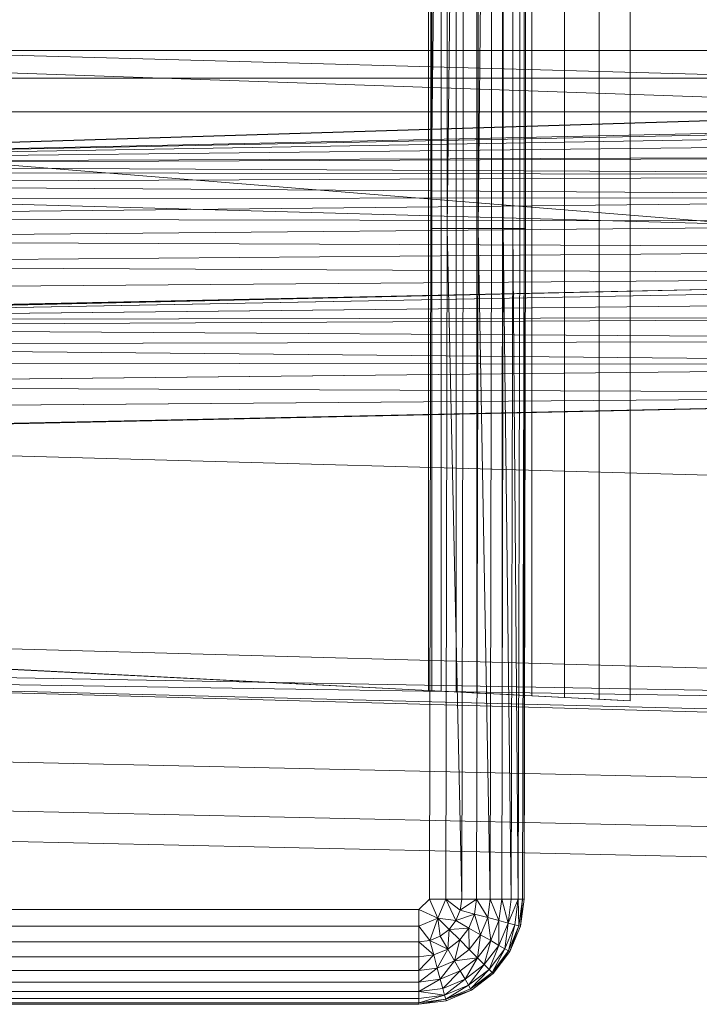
# Model space of a CAD drawing. Header units: metres. Extents: x 391.1 to 427.5, y 12.8 to 28.4.
# Tile 143 of 149: x 407.4716 to 407.5662, y 26.2527 to 26.3899. Entities that reach past the tile are written whole.
import ezdxf

# ---------------------------------------------------------------- set-up
doc = ezdxf.new("R2010")
doc.units = ezdxf.units.M
doc.layers.add('A-DETL-____-MBND', color=7, linetype='Continuous', lineweight=18)

# ---------------------------------------------------------------- blocks, each defined once
blk = doc.blocks.new('Family - Inodor PA-152192-03_TEL_P0A')
at = {"layer": 'A-DETL-____-MBND', "color": 253, "true_color": 0xaaaaaa}
for p, q in [((0.16489, 0.38826), (0.16489, 0.01465)), ((0.16489, 0.38826), (0.16489, 0.01465)), ((0.17536, 0.36218), (0.17536, 0.04249)), ((0.17966, 0.04228), (0.17966, 0.3624)), ((0.15161, 0.36098), (0.15161, 0.0437)), ((0.15205, 0.361), (0.15205, 0.04368)), ((0.15334, 0.36106), (0.15334, 0.04361)), ((0.15546, 0.36117), (0.15546, 0.04351)), ((0.15833, 0.36132), (0.15833, 0.04336)), ((0.16188, 0.3615), (0.16187, 0.04318)), ((0.16598, 0.36171), (0.16598, 0.04297)), ((0.17052, 0.36194), (0.17052, 0.04274)), ((0.15191, 0.10805), (0.15191, 0.29485)), ((0.15191, 0.29485), (0.15191, 0.10805)), ((0.15419, 0.29485), (0.15191, 0.10805)), ((0.15191, 0.10805), (0.15191, 0.29485)), ((0.15191, 0.10805), (0.15419, 0.29485)), ((0.15419, 0.10805), (0.15419, 0.29485)), ((0.15641, 0.29485), (0.15419, 0.10805)), ((0.15419, 0.10805), (0.15419, 0.29485)), ((0.15419, 0.10805), (0.15419, 0.29485)), ((0.15419, 0.10805), (0.15641, 0.29485)), ((0.15641, 0.10805), (0.15641, 0.29485)), ((0.15641, 0.10805), (0.15641, 0.29485)), ((0.15641, 0.10805), (0.15641, 0.29485)), ((0.15849, 0.10805), (0.15849, 0.29485)), ((0.15849, 0.29485), (0.15849, 0.10805)), ((0.16037, 0.29485), (0.15849, 0.10805)), ((0.15849, 0.10805), (0.15849, 0.29485)), ((0.15849, 0.10805), (0.16037, 0.29485)), ((0.16037, 0.10805), (0.16037, 0.29485)), ((0.16037, 0.10805), (0.16037, 0.29485)), ((0.16037, 0.10805), (0.16037, 0.29485)), ((0.162, 0.10805), (0.162, 0.29485)), ((0.162, 0.29485), (0.162, 0.10805)), ((0.162, 0.10805), (0.162, 0.29485)), ((0.16332, 0.10805), (0.16332, 0.29485)), ((0.16332, 0.29485), (0.16332, 0.10805)), ((0.16332, 0.10805), (0.16332, 0.29485)), ((0.16429, 0.10805), (0.16429, 0.29485)), ((0.16429, 0.29485), (0.16429, 0.10805)), ((0.16429, 0.10805), (0.16429, 0.29485)), ((0.16489, 0.10805), (0.16489, 0.29485)), ((0.16489, 0.29485), (0.16489, 0.10805)), ((0.16489, 0.10805), (0.16489, 0.29485)), ((0.16509, 0.29485), (0.16509, 0.10805)), ((0.16509, 0.29485), (0.16509, 0.10805)), ((0.51095, 0.12067), (0.00127, 0.13475)), ((0.52327, 0.1334), (0.00127, 0.11723)), ((0.00187, 0.11726), (0.52327, 0.1334)), ((0.00187, 0.11726), (0.52327, 0.1334)), ((0.00186, 0.13288), (0.28176, 0.13288)), ((0.28176, 0.13288), (0.00186, 0.13288)), ((0.28176, 0.13288), (0.00186, 0.13288)), ((0.28176, 0.13288), (0.00186, 0.13288)), ((0.28176, 0.12326), (0.00186, 0.13288)), ((0.28176, 0.12326), (0.00186, 0.13288)), ((0.00187, 0.11726), (0.51154, 0.13288)), ((0.00187, 0.11726), (0.51154, 0.13288)), ((0.00186, 0.12899), (0.28176, 0.12899)), ((0.28176, 0.12899), (0.00186, 0.12899)), ((0.00186, 0.12431), (0.28176, 0.12431)), ((0.28176, 0.12431), (0.00186, 0.12431)), ((0.28175, 0.10165), (0.00186, 0.12431)), ((0.28175, 0.10165), (0.00186, 0.12431)), ((0.28176, 0.12326), (0.00187, 0.11726)), ((0.00187, 0.11726), (0.28176, 0.12326)), ((0.00187, 0.11726), (0.28176, 0.12326)), ((0.00187, 0.11726), (0.28176, 0.12326)), ((0.28176, 0.12295), (0.00187, 0.11726)), ((0.00187, 0.11726), (0.28176, 0.12295)), ((0.28176, 0.12197), (0.00187, 0.11726)), ((0.00187, 0.11726), (0.28176, 0.12197)), ((0.28176, 0.12037), (0.00187, 0.11726)), ((0.00187, 0.11726), (0.28176, 0.12037)), ((0.28176, 0.11819), (0.00187, 0.11726)), ((0.00187, 0.11694), (0.28176, 0.11819)), ((0.00187, 0.11726), (0.28176, 0.11819)), ((0.00187, 0.11694), (0.28176, 0.11819)), ((0.28176, 0.11552), (0.00187, 0.11694)), ((0.28176, 0.11552), (0.00187, 0.11694)), ((0.28176, 0.11552), (0.00187, 0.11596)), ((0.28176, 0.11552), (0.00187, 0.11596)), ((0.28176, 0.11552), (0.00187, 0.11436)), ((0.00187, 0.11436), (0.28176, 0.11552)), ((0.51095, 0.09991), (0.00127, 0.11399)), ((0.28176, 0.11242), (0.00187, 0.11436)), ((0.28176, 0.11242), (0.00187, 0.11436)), ((0.28176, 0.11242), (0.00187, 0.11219)), ((0.00187, 0.10951), (0.28176, 0.11242)), ((0.00187, 0.11219), (0.28176, 0.11242)), ((0.00187, 0.10951), (0.28176, 0.11242)), ((0.28176, 0.10898), (0.00187, 0.10951)), ((0.28176, 0.10898), (0.00187, 0.10951)), ((0.28176, 0.10898), (0.00187, 0.10641)), ((0.00187, 0.10641), (0.28176, 0.10898)), ((0.15171, 0.01465), (0.15191, 0.10805)), ((0.15191, 0.10805), (0.15171, 0.01465)), ((0.15191, 0.10805), (0.15171, 0.01465)), ((0.15419, 0.10805), (0.15191, 0.10805)), ((0.15419, 0.10805), (0.15191, 0.10805)), ((0.15419, 0.10805), (0.15399, 0.01465)), ((0.15419, 0.10805), (0.15399, 0.01465)), ((0.15399, 0.01465), (0.15419, 0.10805)), ((0.15641, 0.10805), (0.15419, 0.10805)), ((0.15641, 0.10805), (0.15419, 0.10805)), ((0.15621, 0.01465), (0.15419, 0.10805)), ((0.15621, 0.01465), (0.15419, 0.10805)), ((0.15641, 0.10805), (0.15621, 0.01465)), ((0.15641, 0.10805), (0.15621, 0.01465)), ((0.15641, 0.10805), (0.15621, 0.01465)), ((0.15641, 0.10805), (0.15849, 0.10805)), ((0.15849, 0.10805), (0.15641, 0.10805)), ((0.15849, 0.10805), (0.15829, 0.01465)), ((0.15849, 0.10805), (0.15829, 0.01465)), ((0.15829, 0.01465), (0.15849, 0.10805)), ((0.16037, 0.10805), (0.15849, 0.10805)), ((0.16037, 0.10805), (0.15849, 0.10805)), ((0.16017, 0.01465), (0.15849, 0.10805)), ((0.16017, 0.01465), (0.15849, 0.10805)), ((0.16037, 0.10805), (0.16017, 0.01465)), ((0.16037, 0.10805), (0.16017, 0.01465)), ((0.16037, 0.10805), (0.16017, 0.01465)), ((0.16037, 0.10805), (0.162, 0.10805)), ((0.162, 0.10805), (0.16037, 0.10805)), ((0.162, 0.10805), (0.1618, 0.01465)), ((0.162, 0.10805), (0.1618, 0.01465)), ((0.1618, 0.01465), (0.162, 0.10805)), ((0.16332, 0.10805), (0.162, 0.10805)), ((0.162, 0.10805), (0.16332, 0.10805)), ((0.16332, 0.10805), (0.162, 0.10805)), ((0.16312, 0.01465), (0.162, 0.10805)), ((0.16312, 0.01465), (0.162, 0.10805)), ((0.16332, 0.10805), (0.16312, 0.01465)), ((0.16332, 0.10805), (0.16312, 0.01465)), ((0.16312, 0.01465), (0.16332, 0.10805)), ((0.16429, 0.10805), (0.16332, 0.10805)), ((0.16332, 0.10805), (0.16429, 0.10805)), ((0.16429, 0.10805), (0.16332, 0.10805)), ((0.16409, 0.01465), (0.16332, 0.10805)), ((0.16409, 0.01465), (0.16332, 0.10805)), ((0.16429, 0.10805), (0.16409, 0.01465)), ((0.16429, 0.10805), (0.16409, 0.01465)), ((0.16429, 0.10805), (0.16409, 0.01465)), ((0.16489, 0.10805), (0.16429, 0.10805)), ((0.16429, 0.10805), (0.16489, 0.10805)), ((0.16489, 0.10805), (0.16429, 0.10805)), ((0.16489, 0.10805), (0.16469, 0.01465)), ((0.16489, 0.10805), (0.16469, 0.01465)), ((0.16469, 0.01465), (0.16489, 0.10805)), ((0.16509, 0.10805), (0.16489, 0.10805)), ((0.16509, 0.10805), (0.16489, 0.01465)), ((0.16489, 0.10805), (0.16509, 0.10805)), ((0.16509, 0.10805), (0.16489, 0.01465)), ((0.16509, 0.10805), (0.16489, 0.10805)), ((0.16489, 0.01465), (0.16489, 0.10805)), ((0.16489, 0.01465), (0.16489, 0.10805)), ((0.28176, 0.10533), (0.00187, 0.10641)), ((0.28176, 0.10533), (0.00187, 0.10641)), ((0.28176, 0.10533), (0.00187, 0.10298)), ((0.00187, 0.10298), (0.28176, 0.10533)), ((0.28176, 0.10156), (0.00187, 0.10298)), ((0.28176, 0.10156), (0.00187, 0.10298)), ((0.28176, 0.10156), (0.00127, 0.09542)), ((0.28176, 0.10156), (0.00187, 0.09932)), ((0.00187, 0.09555), (0.28176, 0.10156)), ((0.00187, 0.09932), (0.28176, 0.10156)), ((0.00187, 0.09555), (0.28176, 0.10156)), ((0.28175, 0.10165), (0.00192, 0.09531)), ((0.00192, 0.09531), (0.28175, 0.10165)), ((0.28181, 0.10065), (0.00192, 0.09531)), ((0.00192, 0.09531), (0.28181, 0.10065)), ((0.28181, 0.0982), (0.00192, 0.09531)), ((0.00192, 0.09531), (0.28181, 0.0982)), ((0.28181, 0.09576), (0.00192, 0.09531)), ((0.00192, 0.09431), (0.28181, 0.09576)), ((0.00192, 0.09531), (0.28181, 0.09576)), ((0.00192, 0.09431), (0.28181, 0.09576)), ((0.28181, 0.09248), (0.00192, 0.09431)), ((0.28181, 0.09248), (0.00192, 0.09431)), ((0.28181, 0.09248), (0.00192, 0.09185)), ((0.00192, 0.09185), (0.28181, 0.09248)), ((0.28181, 0.08906), (0.00192, 0.09185)), ((0.28181, 0.08906), (0.00192, 0.09185)), ((0.28181, 0.08906), (0.00192, 0.08942)), ((0.28181, 0.08906), (0.00192, 0.08942)), ((0.28181, 0.08906), (0.00192, 0.08614)), ((0.00192, 0.08614), (0.28181, 0.08906)), ((0.28181, 0.08497), (0.00192, 0.08614)), ((0.28181, 0.08497), (0.00192, 0.08614)), ((0.28181, 0.08497), (0.00127, 0.07882)), ((0.28181, 0.08497), (0.00192, 0.08272)), ((0.00192, 0.07896), (0.28181, 0.08497)), ((0.00192, 0.08272), (0.28181, 0.08497)), ((0.00192, 0.07896), (0.28181, 0.08497)), ((0.51095, 0.06488), (0.00127, 0.07896)), ((0.51095, 0.03799), (0.00127, 0.05207)), ((0.01521, 0.05064), (0.15161, 0.0437)), ((0.17966, 0.04228), (0.01521, 0.05064)), ((0.51095, 0.03799), (0.00127, 0.04712)), ((0.51095, 0.03799), (0.00127, 0.04594)), ((0.51095, 0.03305), (0.00127, 0.04594)), ((0.51095, 0.03186), (0.00127, 0.04594)), ((0.15161, 0.0437), (0.15205, 0.04368)), ((0.15205, 0.04368), (0.15334, 0.04361)), ((0.15334, 0.04361), (0.15546, 0.04351)), ((0.15546, 0.04351), (0.15833, 0.04336)), ((0.15833, 0.04336), (0.16187, 0.04318)), ((0.16187, 0.04318), (0.16598, 0.04297)), ((0.16598, 0.04297), (0.17052, 0.04274)), ((0.17052, 0.04274), (0.17536, 0.04249)), ((0.17536, 0.04249), (0.17966, 0.04228)), ((0.00056, 0.03582), (0.31998, 0.0287)), ((0.00056, 0.03582), (0.31998, 0.0287)), ((0.00022, 0.02899), (0.31971, 0.02187)), ((0.00022, 0.02899), (0.31971, 0.02187)), ((0, 0.02477), (0.31954, 0.01764)), ((0, 0.02477), (0.31954, 0.01764)), ((0.15171, 0.01465), (0.15024, 0.01318)), ((0.15171, 0.01465), (0.15024, 0.01318)), ((0.15024, 0.01318), (0.15171, 0.01465)), ((0.15399, 0.01465), (0.15171, 0.01465)), ((0.15289, 0.012), (0.15171, 0.01465)), ((0.15399, 0.01465), (0.15171, 0.01465)), ((0.15289, 0.012), (0.15171, 0.01465)), ((0.15399, 0.01465), (0.15289, 0.012)), ((0.15289, 0.012), (0.15399, 0.01465)), ((0.15621, 0.01465), (0.15399, 0.01465)), ((0.156, 0.01311), (0.15399, 0.01465)), ((0.15621, 0.01465), (0.15399, 0.01465)), ((0.156, 0.01311), (0.15399, 0.01465)), ((0.15399, 0.01465), (0.15621, 0.01465)), ((0.156, 0.01311), (0.15399, 0.01465)), ((0.15541, 0.01167), (0.15399, 0.01465)), ((0.15541, 0.01167), (0.15399, 0.01465)), ((0.15621, 0.01465), (0.156, 0.01311)), ((0.15829, 0.01465), (0.156, 0.01311)), ((0.156, 0.01311), (0.15621, 0.01465)), ((0.156, 0.01311), (0.15621, 0.01465)), ((0.156, 0.01311), (0.15829, 0.01465)), ((0.15829, 0.01465), (0.15621, 0.01465)), ((0.15829, 0.01465), (0.15621, 0.01465)), ((0.15829, 0.01465), (0.15621, 0.01465)), ((0.15829, 0.01465), (0.15801, 0.01257)), ((0.15801, 0.01257), (0.15829, 0.01465)), ((0.15801, 0.01257), (0.15829, 0.01465)), ((0.16017, 0.01465), (0.15829, 0.01465)), ((0.16017, 0.01465), (0.15829, 0.01465)), ((0.16017, 0.01465), (0.15829, 0.01465)), ((0.15983, 0.01208), (0.15829, 0.01465)), ((0.15983, 0.01208), (0.15829, 0.01465)), ((0.16017, 0.01465), (0.15983, 0.01208)), ((0.16017, 0.01465), (0.15983, 0.01208)), ((0.15983, 0.01208), (0.16017, 0.01465)), ((0.1618, 0.01465), (0.16017, 0.01465)), ((0.1618, 0.01465), (0.16017, 0.01465)), ((0.1618, 0.01465), (0.16017, 0.01465)), ((0.1614, 0.01166), (0.16017, 0.01465)), ((0.1614, 0.01166), (0.16017, 0.01465)), ((0.1618, 0.01465), (0.1614, 0.01166)), ((0.1618, 0.01465), (0.1614, 0.01166)), ((0.1614, 0.01166), (0.1618, 0.01465)), ((0.16312, 0.01465), (0.1618, 0.01465)), ((0.16312, 0.01465), (0.1618, 0.01465)), ((0.16312, 0.01465), (0.1618, 0.01465)), ((0.16268, 0.01132), (0.1618, 0.01465)), ((0.16268, 0.01132), (0.1618, 0.01465)), ((0.16312, 0.01465), (0.16268, 0.01132)), ((0.16312, 0.01465), (0.16268, 0.01132)), ((0.16409, 0.01465), (0.16268, 0.01132)), ((0.16268, 0.01132), (0.16312, 0.01465)), ((0.16268, 0.01132), (0.16409, 0.01465)), ((0.16409, 0.01465), (0.16312, 0.01465)), ((0.16409, 0.01465), (0.16312, 0.01465)), ((0.16409, 0.01465), (0.16312, 0.01465)), ((0.16409, 0.01465), (0.16362, 0.01106)), ((0.16362, 0.01106), (0.16409, 0.01465)), ((0.16362, 0.01106), (0.16409, 0.01465)), ((0.16469, 0.01465), (0.16409, 0.01465)), ((0.16469, 0.01465), (0.16409, 0.01465)), ((0.16469, 0.01465), (0.16409, 0.01465)), ((0.16419, 0.01091), (0.16409, 0.01465)), ((0.16419, 0.01091), (0.16409, 0.01465)), ((0.16469, 0.01465), (0.16419, 0.01091)), ((0.16469, 0.01465), (0.16419, 0.01091)), ((0.16419, 0.01091), (0.16469, 0.01465)), ((0.16489, 0.01465), (0.16439, 0.01086)), ((0.16489, 0.01465), (0.16439, 0.01086)), ((0.16489, 0.01465), (0.16439, 0.01086)), ((0.16489, 0.01465), (0.16439, 0.01086)), ((0.16439, 0.01086), (0.16469, 0.01465)), ((0.16439, 0.01086), (0.16469, 0.01465)), ((0.16489, 0.01465), (0.16469, 0.01465)), ((0.16489, 0.01465), (0.16469, 0.01465)), ((0.16489, 0.01465), (0.16469, 0.01465)), ((0.15024, 0.01318), (0.01521, 0.01318)), ((0.01521, 0.01318), (0.15024, 0.01318)), ((0.15024, 0.01318), (0.01521, 0.01318)), ((0.15289, 0.012), (0.15024, 0.01318)), ((0.15024, 0.0109), (0.15024, 0.01318)), ((0.15289, 0.012), (0.15024, 0.01318)), ((0.15024, 0.01318), (0.15024, 0.0109)), ((0.156, 0.01311), (0.15541, 0.01167)), ((0.156, 0.01311), (0.15541, 0.01167)), ((0.15541, 0.01167), (0.156, 0.01311)), ((0.15801, 0.01257), (0.15541, 0.01167)), ((0.15541, 0.01167), (0.15801, 0.01257)), ((0.15801, 0.01257), (0.156, 0.01311)), ((0.15801, 0.01257), (0.156, 0.01311)), ((0.15801, 0.01257), (0.156, 0.01311)), ((0.15801, 0.01257), (0.15721, 0.01062)), ((0.15721, 0.01062), (0.15801, 0.01257)), ((0.15721, 0.01062), (0.15801, 0.01257)), ((0.15983, 0.01208), (0.15801, 0.01257)), ((0.15983, 0.01208), (0.15801, 0.01257)), ((0.15983, 0.01208), (0.15801, 0.01257)), ((0.15884, 0.00968), (0.15801, 0.01257)), ((0.15884, 0.00968), (0.15801, 0.01257)), ((0.15289, 0.012), (0.15024, 0.0109)), ((0.15024, 0.0109), (0.15289, 0.012)), ((0.15178, 0.00888), (0.15289, 0.012)), ((0.15178, 0.00888), (0.15289, 0.012)), ((0.15541, 0.01167), (0.15289, 0.012)), ((0.15446, 0.01043), (0.15289, 0.012)), ((0.15322, 0.00948), (0.15289, 0.012)), ((0.15541, 0.01167), (0.15289, 0.012)), ((0.15541, 0.01167), (0.15289, 0.012)), ((0.15446, 0.01043), (0.15289, 0.012)), ((0.15446, 0.01043), (0.15289, 0.012)), ((0.15322, 0.00948), (0.15289, 0.012)), ((0.15322, 0.00948), (0.15289, 0.012)), ((0.15541, 0.01167), (0.15446, 0.01043)), ((0.15541, 0.01167), (0.15446, 0.01043)), ((0.15446, 0.01043), (0.15541, 0.01167)), ((0.15721, 0.01062), (0.15541, 0.01167)), ((0.15721, 0.01062), (0.15541, 0.01167)), ((0.15721, 0.01062), (0.15541, 0.01167)), ((0.15983, 0.01208), (0.15884, 0.00968)), ((0.15983, 0.01208), (0.15884, 0.00968)), ((0.15884, 0.00968), (0.15983, 0.01208)), ((0.1614, 0.01166), (0.15983, 0.01208)), ((0.1614, 0.01166), (0.15983, 0.01208)), ((0.1614, 0.01166), (0.15983, 0.01208)), ((0.16025, 0.00887), (0.15983, 0.01208)), ((0.16025, 0.00887), (0.15983, 0.01208)), ((0.1614, 0.01166), (0.16025, 0.00887)), ((0.1614, 0.01166), (0.16025, 0.00887)), ((0.16025, 0.00887), (0.1614, 0.01166)), ((0.16139, 0.00821), (0.1614, 0.01166)), ((0.16139, 0.00821), (0.1614, 0.01166)), ((0.16268, 0.01132), (0.16139, 0.00821)), ((0.16268, 0.01132), (0.16139, 0.00821)), ((0.16139, 0.00821), (0.16268, 0.01132)), ((0.16268, 0.01132), (0.1614, 0.01166)), ((0.16268, 0.01132), (0.1614, 0.01166)), ((0.16268, 0.01132), (0.1614, 0.01166)), ((0.16223, 0.00772), (0.16268, 0.01132)), ((0.16223, 0.00772), (0.16268, 0.01132)), ((0.16362, 0.01106), (0.16223, 0.00772)), ((0.16362, 0.01106), (0.16223, 0.00772)), ((0.16223, 0.00772), (0.16362, 0.01106)), ((0.16362, 0.01106), (0.16268, 0.01132)), ((0.16362, 0.01106), (0.16268, 0.01132)), ((0.16362, 0.01106), (0.16268, 0.01132)), ((0.16275, 0.00743), (0.16362, 0.01106)), ((0.16275, 0.00743), (0.16362, 0.01106)), ((0.16419, 0.01091), (0.16362, 0.01106)), ((0.16419, 0.01091), (0.16362, 0.01106)), ((0.16419, 0.01091), (0.16362, 0.01106)), ((0.15024, 0.0109), (0.01521, 0.0109)), ((0.01521, 0.0109), (0.15024, 0.0109)), ((0.15024, 0.0109), (0.01521, 0.0109)), ((0.15178, 0.00888), (0.15024, 0.0109)), ((0.15024, 0.00868), (0.15024, 0.0109)), ((0.15178, 0.00888), (0.15024, 0.0109)), ((0.15178, 0.00888), (0.15024, 0.0109)), ((0.15024, 0.00868), (0.15024, 0.0109)), ((0.15024, 0.0109), (0.15024, 0.00868)), ((0.15446, 0.01043), (0.15322, 0.00948)), ((0.15446, 0.01043), (0.15322, 0.00948)), ((0.15322, 0.00948), (0.15446, 0.01043)), ((0.15426, 0.00768), (0.15446, 0.01043)), ((0.15426, 0.00768), (0.15446, 0.01043)), ((0.15721, 0.01062), (0.15446, 0.01043)), ((0.15446, 0.01043), (0.15721, 0.01062)), ((0.15593, 0.00896), (0.15446, 0.01043)), ((0.15593, 0.00896), (0.15446, 0.01043)), ((0.15593, 0.00896), (0.15446, 0.01043)), ((0.15721, 0.01062), (0.15593, 0.00896)), ((0.15593, 0.00896), (0.15721, 0.01062)), ((0.15593, 0.00896), (0.15721, 0.01062)), ((0.15884, 0.00968), (0.15721, 0.01062)), ((0.15884, 0.00968), (0.15721, 0.01062)), ((0.15884, 0.00968), (0.15721, 0.01062)), ((0.15726, 0.00763), (0.15721, 0.01062)), ((0.15726, 0.00763), (0.15721, 0.01062)), ((0.15884, 0.00968), (0.15726, 0.00763)), ((0.15884, 0.00968), (0.15726, 0.00763)), ((0.15726, 0.00763), (0.15884, 0.00968)), ((0.15841, 0.00648), (0.15884, 0.00968)), ((0.15841, 0.00648), (0.15884, 0.00968)), ((0.16025, 0.00887), (0.15884, 0.00968)), ((0.16025, 0.00887), (0.15884, 0.00968)), ((0.16025, 0.00887), (0.15884, 0.00968)), ((0.16419, 0.01091), (0.16275, 0.00743)), ((0.16419, 0.01091), (0.16275, 0.00743)), ((0.16275, 0.00743), (0.16419, 0.01091)), ((0.16292, 0.00733), (0.16419, 0.01091)), ((0.16292, 0.00733), (0.16419, 0.01091)), ((0.16439, 0.01086), (0.16292, 0.00733)), ((0.16439, 0.01086), (0.16292, 0.00733)), ((0.16439, 0.01086), (0.16292, 0.00733)), ((0.16439, 0.01086), (0.16292, 0.00733)), ((0.16439, 0.01086), (0.16419, 0.01091)), ((0.16439, 0.01086), (0.16419, 0.01091)), ((0.16439, 0.01086), (0.16419, 0.01091)), ((0.15024, 0.00868), (0.01521, 0.00868)), ((0.01521, 0.00868), (0.15024, 0.00868)), ((0.15024, 0.00868), (0.01521, 0.00868)), ((0.15178, 0.00888), (0.15024, 0.00868)), ((0.15178, 0.00888), (0.15024, 0.00868)), ((0.15024, 0.00868), (0.15178, 0.00888)), ((0.15024, 0.0066), (0.15024, 0.00868)), ((0.15232, 0.00687), (0.15024, 0.00868)), ((0.15024, 0.00868), (0.15024, 0.0066)), ((0.15232, 0.00687), (0.15024, 0.00868)), ((0.15024, 0.0066), (0.15024, 0.00868)), ((0.15322, 0.00948), (0.15178, 0.00888)), ((0.15322, 0.00948), (0.15178, 0.00888)), ((0.15178, 0.00888), (0.15322, 0.00948)), ((0.15178, 0.00888), (0.15232, 0.00687)), ((0.15426, 0.00768), (0.15178, 0.00888)), ((0.15232, 0.00687), (0.15178, 0.00888)), ((0.15426, 0.00768), (0.15178, 0.00888)), ((0.15232, 0.00687), (0.15178, 0.00888)), ((0.15426, 0.00768), (0.15322, 0.00948)), ((0.15426, 0.00768), (0.15322, 0.00948)), ((0.15426, 0.00768), (0.15322, 0.00948)), ((0.15593, 0.00896), (0.15426, 0.00768)), ((0.15593, 0.00896), (0.15426, 0.00768)), ((0.15426, 0.00768), (0.15593, 0.00896)), ((0.1552, 0.00605), (0.15593, 0.00896)), ((0.1552, 0.00605), (0.15593, 0.00896)), ((0.15726, 0.00763), (0.15593, 0.00896)), ((0.15726, 0.00763), (0.15593, 0.00896)), ((0.15726, 0.00763), (0.15593, 0.00896)), ((0.16025, 0.00887), (0.15841, 0.00648)), ((0.16025, 0.00887), (0.15841, 0.00648)), ((0.15841, 0.00648), (0.16025, 0.00887)), ((0.15935, 0.00554), (0.16025, 0.00887)), ((0.15935, 0.00554), (0.16025, 0.00887)), ((0.16139, 0.00821), (0.16025, 0.00887)), ((0.16139, 0.00821), (0.16025, 0.00887)), ((0.16139, 0.00821), (0.16025, 0.00887)), ((0.15232, 0.00687), (0.15024, 0.0066)), ((0.15232, 0.00687), (0.15024, 0.0066)), ((0.15024, 0.00472), (0.15232, 0.00687)), ((0.15024, 0.0066), (0.15232, 0.00687)), ((0.15024, 0.00472), (0.15232, 0.00687)), ((0.15426, 0.00768), (0.15232, 0.00687)), ((0.15426, 0.00768), (0.15232, 0.00687)), ((0.15232, 0.00687), (0.15426, 0.00768)), ((0.15281, 0.00505), (0.15232, 0.00687)), ((0.15281, 0.00505), (0.15232, 0.00687)), ((0.15281, 0.00505), (0.15232, 0.00687)), ((0.15281, 0.00505), (0.15426, 0.00768)), ((0.15281, 0.00505), (0.15426, 0.00768)), ((0.1552, 0.00605), (0.15426, 0.00768)), ((0.1552, 0.00605), (0.15426, 0.00768)), ((0.1552, 0.00605), (0.15426, 0.00768)), ((0.15726, 0.00763), (0.1552, 0.00605)), ((0.15726, 0.00763), (0.1552, 0.00605)), ((0.1552, 0.00605), (0.15726, 0.00763)), ((0.15841, 0.00648), (0.15726, 0.00763)), ((0.15841, 0.00648), (0.15726, 0.00763)), ((0.15841, 0.00648), (0.15726, 0.00763)), ((0.16139, 0.00821), (0.15935, 0.00554)), ((0.16139, 0.00821), (0.15935, 0.00554)), ((0.15935, 0.00554), (0.16139, 0.00821)), ((0.16003, 0.00485), (0.16139, 0.00821)), ((0.16003, 0.00485), (0.16139, 0.00821)), ((0.16223, 0.00772), (0.16003, 0.00485)), ((0.16223, 0.00772), (0.16003, 0.00485)), ((0.16003, 0.00485), (0.16223, 0.00772)), ((0.16045, 0.00443), (0.16223, 0.00772)), ((0.16045, 0.00443), (0.16223, 0.00772)), ((0.16275, 0.00743), (0.16045, 0.00443)), ((0.16275, 0.00743), (0.16045, 0.00443)), ((0.16045, 0.00443), (0.16275, 0.00743)), ((0.1606, 0.00429), (0.16275, 0.00743)), ((0.1606, 0.00429), (0.16275, 0.00743)), ((0.16292, 0.00733), (0.1606, 0.00429)), ((0.16292, 0.00733), (0.1606, 0.00429)), ((0.16292, 0.00733), (0.1606, 0.00429)), ((0.16292, 0.00733), (0.1606, 0.00429)), ((0.16223, 0.00772), (0.16139, 0.00821)), ((0.16223, 0.00772), (0.16139, 0.00821)), ((0.16223, 0.00772), (0.16139, 0.00821)), ((0.16275, 0.00743), (0.16223, 0.00772)), ((0.16275, 0.00743), (0.16223, 0.00772)), ((0.16275, 0.00743), (0.16223, 0.00772)), ((0.16292, 0.00733), (0.16275, 0.00743)), ((0.16292, 0.00733), (0.16275, 0.00743)), ((0.16292, 0.00733), (0.16275, 0.00743)), ((0.15024, 0.0066), (0.01521, 0.0066)), ((0.01521, 0.0066), (0.15024, 0.0066)), ((0.15024, 0.0066), (0.01521, 0.0066)), ((0.15024, 0.00472), (0.15024, 0.0066)), ((0.15024, 0.00472), (0.15024, 0.0066)), ((0.15024, 0.0066), (0.15024, 0.00472)), ((0.1552, 0.00605), (0.15281, 0.00505)), ((0.1552, 0.00605), (0.15281, 0.00505)), ((0.15281, 0.00505), (0.1552, 0.00605)), ((0.15323, 0.00348), (0.1552, 0.00605)), ((0.15323, 0.00348), (0.1552, 0.00605)), ((0.15841, 0.00648), (0.1552, 0.00605)), ((0.1552, 0.00605), (0.15841, 0.00648)), ((0.15602, 0.00464), (0.1552, 0.00605)), ((0.15602, 0.00464), (0.1552, 0.00605)), ((0.15602, 0.00464), (0.1552, 0.00605)), ((0.15841, 0.00648), (0.15602, 0.00464)), ((0.15602, 0.00464), (0.15841, 0.00648)), ((0.15602, 0.00464), (0.15841, 0.00648)), ((0.15668, 0.0035), (0.15841, 0.00648)), ((0.15668, 0.0035), (0.15841, 0.00648)), ((0.15935, 0.00554), (0.15668, 0.0035)), ((0.15935, 0.00554), (0.15668, 0.0035)), ((0.15668, 0.0035), (0.15935, 0.00554)), ((0.15716, 0.00265), (0.15935, 0.00554)), ((0.15716, 0.00265), (0.15935, 0.00554)), ((0.15935, 0.00554), (0.15841, 0.00648)), ((0.15935, 0.00554), (0.15841, 0.00648)), ((0.15935, 0.00554), (0.15841, 0.00648)), ((0.16003, 0.00485), (0.15935, 0.00554)), ((0.16003, 0.00485), (0.15935, 0.00554)), ((0.16003, 0.00485), (0.15935, 0.00554)), ((0.15024, 0.00472), (0.01521, 0.00472)), ((0.01521, 0.00472), (0.15024, 0.00472)), ((0.15024, 0.00472), (0.01521, 0.00472)), ((0.15281, 0.00505), (0.15024, 0.00472)), ((0.15281, 0.00505), (0.15024, 0.00472)), ((0.15024, 0.00309), (0.15281, 0.00505)), ((0.15024, 0.00472), (0.15281, 0.00505)), ((0.15024, 0.00309), (0.15281, 0.00505)), ((0.15024, 0.00309), (0.15024, 0.00472)), ((0.15024, 0.00309), (0.15024, 0.00472)), ((0.15024, 0.00472), (0.15024, 0.00309)), ((0.15323, 0.00348), (0.15281, 0.00505)), ((0.15323, 0.00348), (0.15281, 0.00505)), ((0.15323, 0.00348), (0.15281, 0.00505)), ((0.15602, 0.00464), (0.15323, 0.00348)), ((0.15602, 0.00464), (0.15323, 0.00348)), ((0.15323, 0.00348), (0.15602, 0.00464)), ((0.15357, 0.00221), (0.15602, 0.00464)), ((0.15357, 0.00221), (0.15602, 0.00464)), ((0.15668, 0.0035), (0.15602, 0.00464)), ((0.15668, 0.0035), (0.15602, 0.00464)), ((0.15668, 0.0035), (0.15602, 0.00464)), ((0.16003, 0.00485), (0.15716, 0.00265)), ((0.16003, 0.00485), (0.15716, 0.00265)), ((0.15716, 0.00265), (0.16003, 0.00485)), ((0.15746, 0.00214), (0.16003, 0.00485)), ((0.15746, 0.00214), (0.16003, 0.00485)), ((0.16045, 0.00443), (0.15746, 0.00214)), ((0.16045, 0.00443), (0.15746, 0.00214)), ((0.15746, 0.00214), (0.16045, 0.00443)), ((0.1606, 0.00429), (0.15746, 0.00214)), ((0.15746, 0.00214), (0.1606, 0.00429)), ((0.1606, 0.00429), (0.15756, 0.00196)), ((0.1606, 0.00429), (0.15756, 0.00196)), ((0.1606, 0.00429), (0.15756, 0.00196)), ((0.15756, 0.00196), (0.1606, 0.00429)), ((0.16045, 0.00443), (0.16003, 0.00485)), ((0.16045, 0.00443), (0.16003, 0.00485)), ((0.16045, 0.00443), (0.16003, 0.00485)), ((0.1606, 0.00429), (0.16045, 0.00443)), ((0.1606, 0.00429), (0.16045, 0.00443)), ((0.1606, 0.00429), (0.16045, 0.00443)), ((0.15024, 0.00309), (0.01521, 0.00309)), ((0.01521, 0.00309), (0.15024, 0.00309)), ((0.15024, 0.00309), (0.01521, 0.00309)), ((0.15323, 0.00348), (0.15024, 0.00309)), ((0.15323, 0.00348), (0.15024, 0.00309)), ((0.15024, 0.00177), (0.15323, 0.00348)), ((0.15024, 0.00309), (0.15323, 0.00348)), ((0.15024, 0.00177), (0.15323, 0.00348)), ((0.15024, 0.00177), (0.15024, 0.00309)), ((0.15024, 0.00177), (0.15024, 0.00309)), ((0.15024, 0.00309), (0.15024, 0.00177)), ((0.15357, 0.00221), (0.15323, 0.00348)), ((0.15357, 0.00221), (0.15323, 0.00348)), ((0.15357, 0.00221), (0.15323, 0.00348)), ((0.15668, 0.0035), (0.15357, 0.00221)), ((0.15668, 0.0035), (0.15357, 0.00221)), ((0.15357, 0.00221), (0.15668, 0.0035)), ((0.15382, 0.00127), (0.15668, 0.0035)), ((0.15382, 0.00127), (0.15668, 0.0035)), ((0.15716, 0.00265), (0.15668, 0.0035)), ((0.15716, 0.00265), (0.15668, 0.0035)), ((0.15716, 0.00265), (0.15668, 0.0035)), ((0.15024, 0.00177), (0.01521, 0.00177)), ((0.01521, 0.00177), (0.15024, 0.00177)), ((0.15024, 0.00177), (0.01521, 0.00177)), ((0.15357, 0.00221), (0.15024, 0.00177)), ((0.15357, 0.00221), (0.15024, 0.00177)), ((0.15024, 0.00177), (0.15357, 0.00221)), ((0.15024, 0.0008), (0.15024, 0.00177)), ((0.15382, 0.00127), (0.15024, 0.00177)), ((0.15024, 0.00177), (0.15024, 0.0008)), ((0.15382, 0.00127), (0.15024, 0.00177)), ((0.15024, 0.0008), (0.15024, 0.00177)), ((0.15382, 0.00127), (0.15357, 0.00221)), ((0.15382, 0.00127), (0.15357, 0.00221)), ((0.15382, 0.00127), (0.15357, 0.00221)), ((0.15716, 0.00265), (0.15382, 0.00127)), ((0.15716, 0.00265), (0.15382, 0.00127)), ((0.15382, 0.00127), (0.15716, 0.00265)), ((0.15398, 0.00069), (0.15716, 0.00265)), ((0.15398, 0.00069), (0.15716, 0.00265)), ((0.15746, 0.00214), (0.15398, 0.00069)), ((0.15746, 0.00214), (0.15398, 0.00069)), ((0.15398, 0.00069), (0.15746, 0.00214)), ((0.15756, 0.00196), (0.15398, 0.00069)), ((0.15398, 0.00069), (0.15756, 0.00196)), ((0.15756, 0.00196), (0.15403, 0.0005)), ((0.15756, 0.00196), (0.15403, 0.0005)), ((0.15756, 0.00196), (0.15403, 0.0005)), ((0.15403, 0.0005), (0.15756, 0.00196)), ((0.15746, 0.00214), (0.15716, 0.00265)), ((0.15746, 0.00214), (0.15716, 0.00265)), ((0.15746, 0.00214), (0.15716, 0.00265)), ((0.15756, 0.00196), (0.15746, 0.00214)), ((0.15756, 0.00196), (0.15746, 0.00214)), ((0.15756, 0.00196), (0.15746, 0.00214)), ((0.15024, 0.0008), (0.01521, 0.0008)), ((0.01521, 0.0008), (0.15024, 0.0008)), ((0.15024, 0.0008), (0.01521, 0.0008)), ((0.15024, 0.0002), (0.01521, 0.0002)), ((0.01521, 0.0002), (0.15024, 0.0002)), ((0.15024, 0.0002), (0.01521, 0.0002)), ((0.15024, 0), (0.01521, 0)), ((0.15024, 0), (0.01521, 0)), ((0.15024, 0), (0.01521, 0)), ((0.01521, 0), (0.15024, 0)), ((0.15382, 0.00127), (0.15024, 0.0008)), ((0.15382, 0.00127), (0.15024, 0.0008)), ((0.15024, 0.0002), (0.15382, 0.00127)), ((0.15024, 0.0008), (0.15382, 0.00127)), ((0.15024, 0.0002), (0.15382, 0.00127)), ((0.15024, 0.0002), (0.15024, 0.0008)), ((0.15024, 0.0002), (0.15024, 0.0008)), ((0.15024, 0.0008), (0.15024, 0.0002)), ((0.15398, 0.00069), (0.15024, 0.0002)), ((0.15398, 0.00069), (0.15024, 0.0002)), ((0.15024, 0), (0.15398, 0.00069)), ((0.15024, 0), (0.15398, 0.00069)), ((0.15024, 0.0002), (0.15398, 0.00069)), ((0.15403, 0.0005), (0.15024, 0)), ((0.15403, 0.0005), (0.15024, 0)), ((0.15403, 0.0005), (0.15024, 0)), ((0.15403, 0.0005), (0.15024, 0)), ((0.15024, 0), (0.15024, 0.0002)), ((0.15024, 0), (0.15024, 0.0002)), ((0.15024, 0.0002), (0.15024, 0)), ((0.15398, 0.00069), (0.15382, 0.00127)), ((0.15398, 0.00069), (0.15382, 0.00127)), ((0.15398, 0.00069), (0.15382, 0.00127)), ((0.15403, 0.0005), (0.15398, 0.00069)), ((0.15403, 0.0005), (0.15398, 0.00069)), ((0.15403, 0.0005), (0.15398, 0.00069))]:
    blk.add_line(p, q, dxfattribs=at)
blk = doc.blocks.new('LONDR55-XX_ZZ-ARQ-CAA-M3D-Londres55_ifc-1-03_TEL_P0A')
at = {"layer": 'A-DETL-____-MBND', "color": 253, "lineweight": 18, "true_color": 0xaaaaaa}
blk.add_blockref('Family - Inodor PA-152192-03_TEL_P0A', (407.37693, 26.25274), dxfattribs=at)

msp = doc.modelspace()

# ---------------------------------------------------------------- block references
at = {"lineweight": 5}
msp.add_blockref('LONDR55-XX_ZZ-ARQ-CAA-M3D-Londres55_ifc-1-03_TEL_P0A', (0, 0), dxfattribs=at)

doc.saveas('drawing.dxf')
